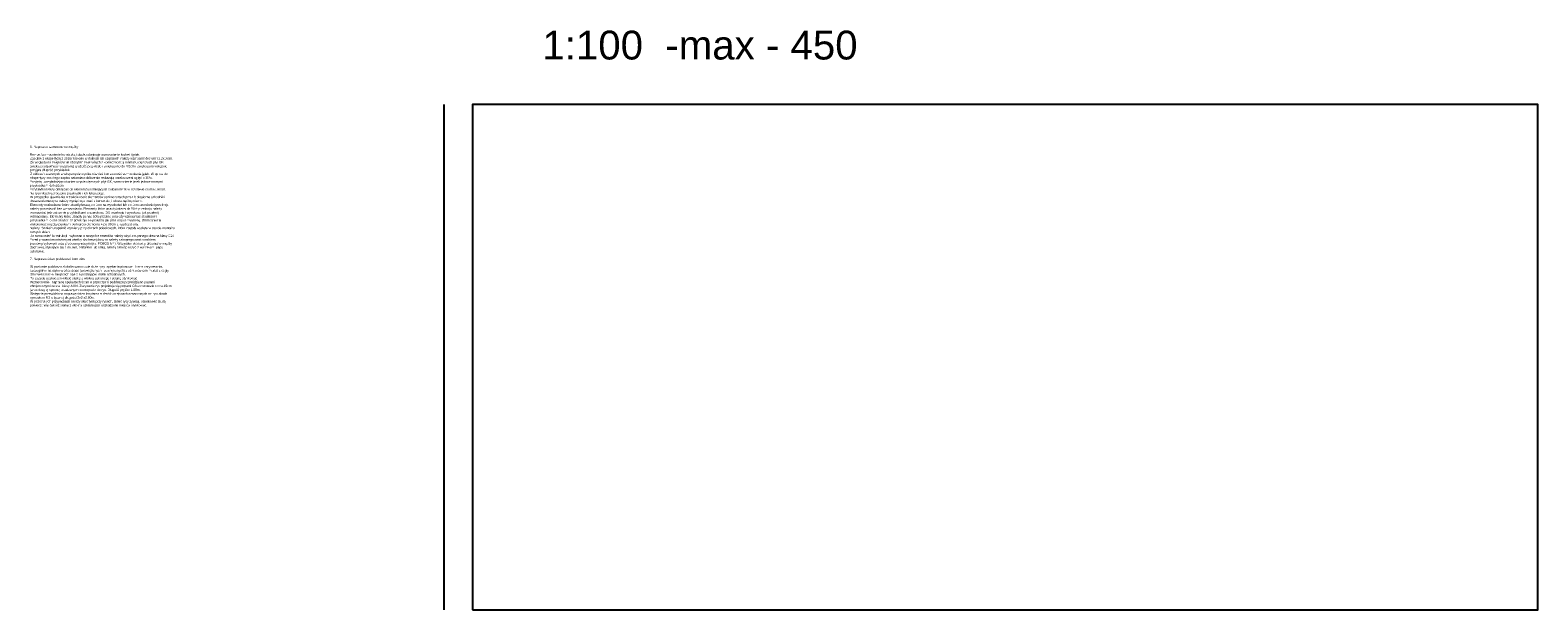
# Model space of a CAD drawing. Header units: millimetres. Extents: x 215282 to 249074, y 9058 to 27069.
# Tile 51 of 51: x 235983 to 249074, y 13840 to 18869. Entities that reach past the tile are written whole.
import ezdxf

# ---------------------------------------------------------------- set-up
doc = ezdxf.new("R2010")
doc.units = ezdxf.units.MM
for name, color, linetype in [('01-HM_podstawowa', 8, 'Continuous'), ('1cieńka', 8, 'Continuous'), ('CIENKA', 8, 'Continuous')]:
    doc.layers.add(name, color=color, linetype=linetype)
doc.styles.add('ARIAL', font='arial.ttf')

msp = doc.modelspace()

# ---------------------------------------------------------------- linework, layer by layer
at = {"layer": '1cieńka', "color": 4}
msp.add_lwpolyline([(239823.77, 13839.77), (249073.77, 13839.77), (249073.77, 18224.77), (239823.77, 18224.77)], close=True, dxfattribs=at)
at = {"layer": 'CIENKA'}
msp.add_line((239573.77, 18224.77), (239573.77, 13839.77), dxfattribs=at)

# ---------------------------------------------------------------- texts
at = {"layer": '01-HM_podstawowa', "ltscale": 3, "style": 'ARIAL'}
for s, p in [('6. Naprawa i wzmocnienie więźby', (235982.36, 17847.19)), ('Remont/wzmocnienie konstrukcji dachu obejmuje wzmocnienie krokwi i jętek.', (235981.22, 17780.18)), ('Zgodnie z ekspertyzą z 2018r krokwie w dolnych ich częściach należy wzmocnić deskami 3.2x16cm.', (235982.85, 17746.73)), ('Ze względu na zwiększenie obciążeń związanych z koniecznością montażu cięższych płyt GK', (235982.85, 17713.06)), ('(większa odporność pożarowa) grubość przykładek zwiększono do 4.5cm i zwiększono wstępnie', (235981.72, 17679.39)), ('ekspertyzy brak tego zapisu natomiast obliczenia wskazują przekroczeni ugięć o 30%.', (235982.39, 17578.83)), ('Przyjęto, uwzględniając również użycie cięższych płyt GK, wzmocnienie jętek jednostronnymi', (235981.26, 17545.15)), ('przyjętą długość przykładek.', (235981.57, 17645.94)), ('Z obliczeń zawartych w ekspertyzie wynika również konieczność wzmocnienia jętek. W opisie do', (235982.85, 17612.5)), ('W przypadku ujawnienia w trakcie robót elementów uszkodzonych przez biologiczne szkodniki', (235983.07, 17411.52)), ('Przykładki należy dokręcać do elementów istniejących śrubami M16 w rozstawie co max. 60cm.', (235981.26, 17478.29)), ('Na rysunkach oznaczono przykładki i ich lokalizację.', (235981.29, 17444.96)), ('przykładkami 6,0x16cm.', (235981.57, 17511.74)), ('drewna elementy te należy wyciąć,wyciosać z konstrukcji lub usunąć/wymienić.', (235982.46, 17377.84)), ('Elementy uszkodzone które utraciły/utracą do 1cm na wysokości lub do 1cm szerokości przekroju', (235981.2, 17344.17)), ('wzmacniać jednostronnie przykładkami o szerokości 3/5 przekroju i wysokości jak przekrój', (235983.33, 17276.82)), ('należy pozostawić bez wzmacniania. Elementy które utraciły/utracą do 50% przekroju należy', (235981.57, 17310.5)), ('Należy również uzupełnić wymiany przy oknach połaciowych, które zostały wycięte w trakcie montażu', (235981.29, 17142.59)), ('wzmacniany. Elementy które utraciły ponad 50% przekroju należy wzmacniać obustronni', (235983.33, 17243.15)), ('wykonywać między punkami podparcia elementu + po 30cm z każdej strony.', (235983.33, 17176.03)), ('przykładkami o szerokości 1/2 przekroju i wysokości jak przekrój wzmacniany. Wzmocnienia', (235981.57, 17209.47)), ('Do wzmocnień konstrukcji i wykonania nowych elementów należy użyć struganego drewna klasy C24.', (235981.26, 17075.58)), ('Przed pracami montażowymi więźby dachowej drewno należy zaimpregnować środkiem', (235981.26, 17042.14)), ('nowych okien.', (235981.57, 17109.25)), ('przeciwgrzybowym oraz przeciwogniowym (np. FOBOS M4). Wszystkie elementy drewniane więźby', (235981.57, 17008.45)), ('7. Naprawa ścian poddasza i kominów', (235982.09, 16874.56)), ('dachowej, stykające się z murem, żelbetem lub stalą, należy zabezpieczyć 2 warstwami papy', (235982.46, 16975.01)), ('asfaltowej.', (235982.4, 16941.33)), ('szczególnie na styku wieńce ścian (wewnętrznych i zewnętrznych) z obmurówkami murłat z cegły', (235982.55, 16774.22)), ('W poziomie poddasza zlokalizowano dwie duże rysy, spękania pionowe i liczne zarysowania,', (235983.07, 16807.89)), ('dziurawki oraz w miejscach oparcia podciągów klatek schodowych.', (235982.46, 16740.77)), ('Wzmocnienie i naprawę spękanych ścian w przestrzeni poddasza przewidziano prętami', (235983.07, 16673.89)), ('zbrojeniowymi ze stali klasy AIIIN. Zszywanie rys projektuje się prętami O8 w rozstawie co ca.15cm', (235982.87, 16640.2)), ('Po zszyciu uszkodzeń wkleić siatkę z włókna szklanego i ścianę otynkować.', (235981.26, 16707.33)), ('(w co drugiej spoinie) osadzanymi prostopadle do rys. Długość prętów 1.00m .', (235981.72, 16606.53)), ('symbolem RD o łącznej długości 2x2 x2.60m.', (235982.55, 16539.64)), ('Wstępnie przewidziano naprawę ścian korytarza w dwóch miejscach oznaczonych na rysunkach', (235983.07, 16573.08)), ('W pozostałych przypadkach należy skuć tynk przy rysach, skleić rysy żywicą, osiatkować skutą', (235983.07, 16506.2)), ('powierzchnię (wkleić siatkę z włókna szklanego) i uszkodzone miejsca otynkować.', (235981.57, 16472.52))]:
    msp.add_text(s, height=20, dxfattribs=at).set_placement(p)
at = {"layer": 'CIENKA', "color": 2, "style": 'ARIAL'}
msp.add_text('1:100  -max - 450', height=250, dxfattribs=at).set_placement((240430.78, 18614.59))

doc.saveas('drawing.dxf')
